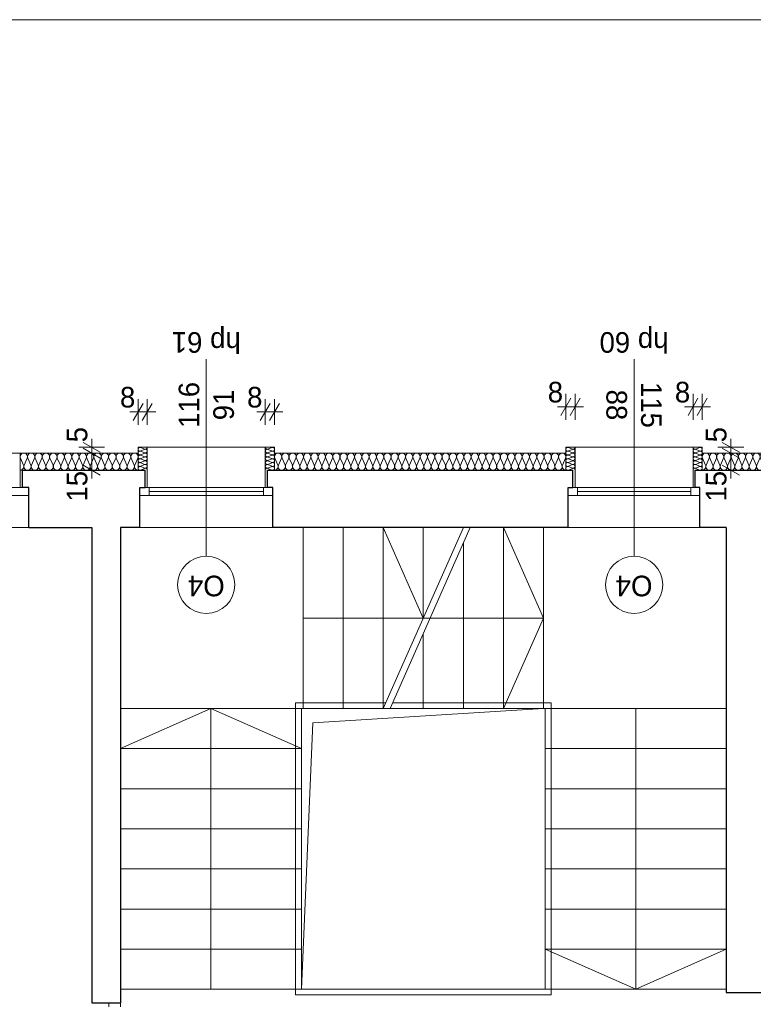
# Model space of a CAD drawing. Extents: x -21260 to 35740, y -2672 to 187028.
# Tile 84 of 120: x 4875 to 11280, y 98434 to 107028. Entities that reach past the tile are written whole.
import ezdxf

# ---------------------------------------------------------------- set-up
doc = ezdxf.new("R2010")
doc.units = 0
doc.header["$MEASUREMENT"] = 0
doc.layers.add('arch izolacje_Nr_Pióra__3', color=7, linetype='Continuous', lineweight=13, true_color=0xff6600)
doc.layers.add('Arch ocieplenie_Nr_Pióra__22', color=7, linetype='Continuous', lineweight=9, true_color=0x7f7f7f)
doc.layers.add('Arch ocieplenie', color=7, linetype='Continuous')
doc.layers.add('Arch wymiary', color=7, linetype='Continuous')
for name, color, linetype, lineweight in [('Arch opisy okien_Nr_Pióra__21', 7, 'Continuous', 13), ('ARCH TABELA_Nr_Pióra__21', 7, 'Continuous', 13), ('Arch wymiary_Nr_Pióra__5', 7, 'Continuous', 13), ('INWENT BALUSTRADY_Nr_Pióra__26', 5, 'Continuous', 13), ('INWENT OPISY_Nr_Pióra__21', 7, 'Continuous', 13), ('INWENT. DRZWI_Nr_Pióra__21', 7, 'Continuous', 13), ('INWENT. OKNA_Nr_Pióra__5', 7, 'Continuous', 13), ('INWENT.ŚCIANY_Nr_Pióra__1', 7, 'Continuous', 25), ('INWENT.ŚCIANY_Nr_Pióra__21', 7, 'Continuous', 13), ('Istniejące schody_Nr_Pióra__21', 7, 'Continuous', 13)]:
    doc.layers.add(name, color=color, linetype=linetype, lineweight=lineweight)
doc.styles.add('GENERATED_STYLE_1', font='txt')
doc.styles.add('GENERATED_STYLE_6', font='txt')
doc.styles.add('GENERATED_STYLE_7', font='txt')
doc.dimstyles.new('GENERATED_STYLE__1', dxfattribs={"dimtxt": 179.999995, "dimasz": 114, "dimexe": 0.18, "dimexo": 0, "dimgap": 0.09, "dimtad": 1, "dimdec": 0, "dimlfac": 0.1, "dimzin": 0, "dimdsep": 46, "dimtxsty": 'GENERATED_STYLE_1', "dimblk": 'ARROWHEAD_2', "dimblk1": 'ARROWHEAD_2', "dimblk2": 'ARROWHEAD_2', "dimcen": 0.09, "dimclrd": 7, "dimclre": 7, "dimclrt": 7, "dimazin": 0, "dimtfac": 1, "dimtdec": 4, "dimtmove": 0, "dimatfit": 3, "dimfxl": 0, "dimtolj": 1, "dimtzin": 0, "dimarcsym": 0})
doc.dimstyles.new('GENERATED_STYLE__3', dxfattribs={"dimtxt": 179.999995, "dimasz": 114, "dimexe": 0.18, "dimexo": 0, "dimgap": 0.09, "dimtad": 1, "dimtih": 1, "dimtoh": 1, "dimdec": 0, "dimlfac": 0.1, "dimzin": 0, "dimdsep": 46, "dimtxsty": 'GENERATED_STYLE_1', "dimblk": 'ARROWHEAD_2', "dimblk1": 'ARROWHEAD_2', "dimblk2": 'ARROWHEAD_2', "dimcen": 0.09, "dimclrd": 7, "dimclre": 7, "dimclrt": 7, "dimazin": 0, "dimtfac": 1, "dimtdec": 4, "dimtmove": 0, "dimatfit": 3, "dimfxl": 0, "dimtolj": 1, "dimtzin": 0, "dimarcsym": 0})

# ---------------------------------------------------------------- blocks, each defined once
blk = doc.blocks.new('Izolacja cieplna 14_137', base_point=(5909.1, 103095.9))
at = {"layer": 'Arch ocieplenie_Nr_Pióra__22', "linetype": 'Continuous'}
for p, q in [((4908.6, 103140.6), (4881.8, 103201.2)), ((4940.7, 103201.2), (4914, 103140.6)), ((4972.9, 103140.6), (4946.1, 103201.2)), ((5005.1, 103201.2), (4978.3, 103140.6)), ((5037.3, 103140.6), (5010.5, 103201.2)), ((5069.5, 103201.2), (5042.7, 103140.6)), ((5101.7, 103140.6), (5074.9, 103201.2)), ((5133.9, 103201.2), (5107.1, 103140.6)), ((5166.1, 103140.6), (5139.3, 103201.2)), ((5198.2, 103201.2), (5171.5, 103140.6)), ((5230.4, 103140.6), (5203.6, 103201.2)), ((5262.6, 103201.2), (5235.8, 103140.6)), ((5294.8, 103140.6), (5268, 103201.2)), ((5327, 103201.2), (5300.2, 103140.6)), ((5359.2, 103140.6), (5332.4, 103201.2)), ((5391.4, 103201.2), (5364.6, 103140.6)), ((5423.6, 103140.6), (5396.8, 103201.2)), ((5455.7, 103201.2), (5429, 103140.6)), ((5487.9, 103140.6), (5461.2, 103201.2)), ((5520.1, 103201.2), (5493.3, 103140.6)), ((5552.3, 103140.6), (5525.5, 103201.2)), ((5584.5, 103201.2), (5557.7, 103140.6)), ((5616.7, 103140.6), (5589.9, 103201.2)), ((5648.9, 103201.2), (5622.1, 103140.6)), ((5681.1, 103140.6), (5654.3, 103201.2)), ((5713.2, 103201.2), (5686.5, 103140.6)), ((5745.4, 103140.6), (5718.7, 103201.2)), ((5777.6, 103201.2), (5750.8, 103140.6)), ((5809.8, 103140.6), (5783, 103201.2)), ((5842, 103201.2), (5815.2, 103140.6)), ((5874.2, 103140.6), (5847.4, 103201.2)), ((5906.4, 103201.2), (5879.6, 103140.6))]:
    blk.add_line(p, q, dxfattribs=at)
for centre, start_param, end_param in [((4911.3, 103214), 2.728799, 6.695979), ((4975.6, 103214), 2.728799, 6.695979), ((5040, 103214), 2.728799, 6.695979), ((5104.4, 103214), 2.728799, 6.695979), ((5168.8, 103214), 2.728799, 6.695979), ((5233.1, 103214), 2.728799, 6.695979), ((5297.5, 103214), 2.728799, 6.695979), ((5361.9, 103214), 2.728799, 6.695979), ((5426.3, 103214), 2.728799, 6.695979), ((5490.6, 103214), 2.728799, 6.695979), ((5555, 103214), 2.728799, 6.695979), ((5619.4, 103214), 2.728799, 6.695979), ((5683.8, 103214), 2.728799, 6.695979), ((5748.1, 103214), 2.728799, 6.695979), ((5812.5, 103214), 2.728799, 6.695979), ((5876.9, 103214), 2.728799, 6.695979), ((4879.1, 103127.8), 1.570796, 3.554385), ((4943.4, 103127.8), 5.870392, 9.837571), ((5007.8, 103127.8), 5.870392, 9.837571), ((5072.2, 103127.8), 5.870392, 9.837571), ((5136.6, 103127.8), 5.870392, 9.837571), ((5200.9, 103127.8), 5.870392, 9.837571), ((5265.3, 103127.8), 5.870392, 9.837571), ((5329.7, 103127.8), 5.870392, 9.837571), ((5394.1, 103127.8), 5.870392, 9.837571), ((5458.4, 103127.8), 5.870392, 9.837571), ((5522.8, 103127.8), 5.870392, 9.837571), ((5587.2, 103127.8), 5.870392, 9.837571), ((5651.6, 103127.8), 5.870392, 9.837571), ((5715.9, 103127.8), 5.870392, 9.837571), ((5780.3, 103127.8), 5.870392, 9.837571), ((5844.7, 103127.8), 5.870392, 9.837571), ((5909.1, 103127.8), 5.870392, 7.853982)]:
    blk.add_ellipse(centre, major_axis=(-32.2, 0), ratio=0.99112, start_param=start_param, end_param=end_param, dxfattribs=at)
blk = doc.blocks.new('Izolacja cieplna 14_138', base_point=(12539.1, 103095.9))
at = {"layer": 'Arch ocieplenie_Nr_Pióra__22', "linetype": 'Continuous'}
for p, q in [((10863, 103140.6), (10836.7, 103201.2)), ((10894.6, 103201.2), (10868.3, 103140.6)), ((10926.1, 103140.6), (10899.9, 103201.2)), ((10957.7, 103201.2), (10931.4, 103140.6)), ((10989.3, 103140.6), (10963, 103201.2)), ((11020.9, 103201.2), (10994.6, 103140.6)), ((11052.4, 103140.6), (11026.2, 103201.2)), ((11084, 103201.2), (11057.7, 103140.6)), ((11115.6, 103140.6), (11089.3, 103201.2)), ((11147.2, 103201.2), (11120.9, 103140.6)), ((11178.7, 103140.6), (11152.5, 103201.2)), ((11210.3, 103201.2), (11184, 103140.6)), ((11241.9, 103140.6), (11215.6, 103201.2)), ((11273.5, 103201.2), (11247.2, 103140.6)), ((11305, 103140.6), (11278.8, 103201.2)), ((11336.6, 103201.2), (11310.3, 103140.6)), ((11368.2, 103140.6), (11341.9, 103201.2)), ((11399.8, 103201.2), (11373.5, 103140.6)), ((11431.3, 103140.6), (11405.1, 103201.2)), ((11462.9, 103201.2), (11436.6, 103140.6)), ((11494.5, 103140.6), (11468.2, 103201.2)), ((11526, 103201.2), (11499.8, 103140.6)), ((11557.6, 103140.6), (11531.4, 103201.2)), ((11589.2, 103201.2), (11562.9, 103140.6)), ((11620.8, 103140.6), (11594.5, 103201.2)), ((11652.3, 103201.2), (11626.1, 103140.6)), ((11683.9, 103140.6), (11657.6, 103201.2)), ((11715.5, 103201.2), (11689.2, 103140.6)), ((11747.1, 103140.6), (11720.8, 103201.2)), ((11778.6, 103201.2), (11752.4, 103140.6)), ((11810.2, 103140.6), (11783.9, 103201.2)), ((11841.8, 103201.2), (11815.5, 103140.6)), ((11873.4, 103140.6), (11847.1, 103201.2)), ((11904.9, 103201.2), (11878.7, 103140.6)), ((11936.5, 103140.6), (11910.2, 103201.2)), ((11968.1, 103201.2), (11941.8, 103140.6)), ((11999.7, 103140.6), (11973.4, 103201.2)), ((12031.2, 103201.2), (12005, 103140.6)), ((12062.8, 103140.6), (12036.5, 103201.2)), ((12094.4, 103201.2), (12068.1, 103140.6)), ((12126, 103140.6), (12099.7, 103201.2)), ((12157.5, 103201.2), (12131.3, 103140.6)), ((12189.1, 103140.6), (12162.8, 103201.2)), ((12220.7, 103201.2), (12194.4, 103140.6)), ((12252.3, 103140.6), (12226, 103201.2)), ((12283.8, 103201.2), (12257.6, 103140.6)), ((12315.4, 103140.6), (12289.1, 103201.2)), ((12347, 103201.2), (12320.7, 103140.6)), ((12378.5, 103140.6), (12352.3, 103201.2)), ((12410.1, 103201.2), (12383.9, 103140.6)), ((12441.7, 103140.6), (12415.4, 103201.2)), ((12473.3, 103201.2), (12447, 103140.6)), ((12504.8, 103140.6), (12478.6, 103201.2)), ((12536.4, 103201.2), (12510.1, 103140.6))]:
    blk.add_line(p, q, dxfattribs=at)
for centre, start_param, end_param in [((10865.6, 103214), 1.158003, 5.125183), ((10928.8, 103214), 1.158003, 5.125183), ((10991.9, 103214), 1.158003, 5.125183), ((11055.1, 103214), 1.158003, 5.125183), ((11118.2, 103214), 1.158003, 5.125183), ((11181.4, 103214), 1.158003, 5.125183), ((11244.5, 103214), 1.158003, 5.125183), ((11307.7, 103214), 1.158003, 5.125183), ((11370.8, 103214), 1.158003, 5.125183), ((11434, 103214), 1.158003, 5.125183), ((11497.1, 103214), 1.158003, 5.125183), ((11560.3, 103214), 1.158003, 5.125183), ((11623.4, 103214), 1.158003, 5.125183), ((11686.6, 103214), 1.158003, 5.125183), ((11749.7, 103214), 1.158003, 5.125183), ((11812.9, 103214), 1.158003, 5.125183), ((11876, 103214), 1.158003, 5.125183), ((11939.2, 103214), 1.158003, 5.125183), ((12002.3, 103214), 1.158003, 5.125183), ((12065.5, 103214), 1.158003, 5.125183), ((12128.6, 103214), 1.158003, 5.125183), ((12191.8, 103214), 1.158003, 5.125183), ((12254.9, 103214), 1.158003, 5.125183), ((12318.1, 103214), 1.158003, 5.125183), ((12381.2, 103214), 1.158003, 5.125183), ((12444.3, 103214), 1.158003, 5.125183), ((12507.5, 103214), 1.158003, 5.125183), ((10834.1, 103127.8), 0, 1.983589), ((10897.2, 103127.8), 4.299595, 8.266774), ((10960.4, 103127.8), 4.299595, 8.266774), ((11023.5, 103127.8), 4.299595, 8.266774), ((11086.7, 103127.8), 4.299595, 8.266774), ((11149.8, 103127.8), 4.299595, 8.266774), ((11213, 103127.8), 4.299595, 8.266774), ((11276.1, 103127.8), 4.299595, 8.266774), ((11339.3, 103127.8), 4.299595, 8.266774), ((11402.4, 103127.8), 4.299595, 8.266774), ((11465.6, 103127.8), 4.299595, 8.266774), ((11528.7, 103127.8), 4.299595, 8.266774), ((11591.8, 103127.8), 4.299595, 8.266774), ((11655, 103127.8), 4.299595, 8.266774), ((11718.1, 103127.8), 4.299595, 8.266774), ((11781.3, 103127.8), 4.299595, 8.266774), ((11844.4, 103127.8), 4.299595, 8.266774), ((11907.6, 103127.8), 4.299595, 8.266774), ((11970.7, 103127.8), 4.299595, 8.266774), ((12033.9, 103127.8), 4.299595, 8.266774), ((12097, 103127.8), 4.299595, 8.266774), ((12160.2, 103127.8), 4.299595, 8.266774), ((12223.3, 103127.8), 4.299595, 8.266774), ((12286.5, 103127.8), 4.299595, 8.266774), ((12349.6, 103127.8), 4.299595, 8.266774), ((12412.8, 103127.8), 4.299595, 8.266774), ((12475.9, 103127.8), 4.299595, 8.266774), ((12539.1, 103127.8), 4.299596, 6.283185)]:
    blk.add_ellipse(centre, major_axis=(0, -31.9), ratio=0.989729, start_param=start_param, end_param=end_param, dxfattribs=at)
blk = doc.blocks.new('Izolacja cieplna 14_165', base_point=(9644.1, 103095.9))
at = {"layer": 'Arch ocieplenie_Nr_Pióra__22', "linetype": 'Continuous'}
for p, q in [((7128.2, 103140.6), (7101.7, 103201.2)), ((7160, 103201.2), (7133.6, 103140.6)), ((7191.8, 103140.6), (7165.4, 103201.2)), ((7223.6, 103201.2), (7197.2, 103140.6)), ((7255.5, 103140.6), (7229, 103201.2)), ((7287.3, 103201.2), (7260.8, 103140.6)), ((7319.1, 103140.6), (7292.6, 103201.2)), ((7350.9, 103201.2), (7324.4, 103140.6)), ((7382.7, 103140.6), (7356.2, 103201.2)), ((7414.5, 103201.2), (7388.1, 103140.6)), ((7446.3, 103140.6), (7419.9, 103201.2)), ((7478.1, 103201.2), (7451.7, 103140.6)), ((7510, 103140.6), (7483.5, 103201.2)), ((7541.8, 103201.2), (7515.3, 103140.6)), ((7573.6, 103140.6), (7547.1, 103201.2)), ((7605.4, 103201.2), (7578.9, 103140.6)), ((7637.2, 103140.6), (7610.7, 103201.2)), ((7669, 103201.2), (7642.6, 103140.6)), ((7700.8, 103140.6), (7674.4, 103201.2)), ((7732.6, 103201.2), (7706.2, 103140.6)), ((7764.5, 103140.6), (7738, 103201.2)), ((7796.3, 103201.2), (7769.8, 103140.6)), ((7828.1, 103140.6), (7801.6, 103201.2)), ((7859.9, 103201.2), (7833.4, 103140.6)), ((7891.7, 103140.6), (7865.2, 103201.2)), ((7923.5, 103201.2), (7897.1, 103140.6)), ((7955.3, 103140.6), (7928.9, 103201.2)), ((7987.1, 103201.2), (7960.7, 103140.6)), ((8019, 103140.6), (7992.5, 103201.2)), ((8050.8, 103201.2), (8024.3, 103140.6)), ((8082.6, 103140.6), (8056.1, 103201.2)), ((8114.4, 103201.2), (8087.9, 103140.6)), ((8146.2, 103140.6), (8119.7, 103201.2)), ((8178, 103201.2), (8151.6, 103140.6)), ((8209.8, 103140.6), (8183.4, 103201.2)), ((8241.6, 103201.2), (8215.2, 103140.6)), ((8273.5, 103140.6), (8247, 103201.2)), ((8305.3, 103201.2), (8278.8, 103140.6)), ((8337.1, 103140.6), (8310.6, 103201.2)), ((8368.9, 103201.2), (8342.4, 103140.6)), ((8400.7, 103140.6), (8374.2, 103201.2)), ((8432.5, 103201.2), (8406.1, 103140.6)), ((8464.3, 103140.6), (8437.9, 103201.2)), ((8496.1, 103201.2), (8469.7, 103140.6)), ((8528, 103140.6), (8501.5, 103201.2)), ((8559.8, 103201.2), (8533.3, 103140.6)), ((8591.6, 103140.6), (8565.1, 103201.2)), ((8623.4, 103201.2), (8596.9, 103140.6)), ((8655.2, 103140.6), (8628.7, 103201.2)), ((8687, 103201.2), (8660.6, 103140.6)), ((8718.8, 103140.6), (8692.4, 103201.2)), ((8750.6, 103201.2), (8724.2, 103140.6)), ((8782.5, 103140.6), (8756, 103201.2)), ((8814.3, 103201.2), (8787.8, 103140.6)), ((8846.1, 103140.6), (8819.6, 103201.2)), ((8877.9, 103201.2), (8851.4, 103140.6)), ((8909.7, 103140.6), (8883.2, 103201.2)), ((8941.5, 103201.2), (8915.1, 103140.6)), ((8973.3, 103140.6), (8946.9, 103201.2)), ((9005.1, 103201.2), (8978.7, 103140.6)), ((9037, 103140.6), (9010.5, 103201.2)), ((9068.8, 103201.2), (9042.3, 103140.6)), ((9100.6, 103140.6), (9074.1, 103201.2)), ((9132.4, 103201.2), (9105.9, 103140.6)), ((9164.2, 103140.6), (9137.7, 103201.2)), ((9196, 103201.2), (9169.6, 103140.6)), ((9227.8, 103140.6), (9201.4, 103201.2)), ((9259.6, 103201.2), (9233.2, 103140.6)), ((9291.5, 103140.6), (9265, 103201.2)), ((9323.3, 103201.2), (9296.8, 103140.6)), ((9355.1, 103140.6), (9328.6, 103201.2)), ((9386.9, 103201.2), (9360.4, 103140.6)), ((9418.7, 103140.6), (9392.2, 103201.2)), ((9450.5, 103201.2), (9424.1, 103140.6)), ((9482.3, 103140.6), (9455.9, 103201.2)), ((9514.1, 103201.2), (9487.7, 103140.6)), ((9546, 103140.6), (9519.5, 103201.2)), ((9577.8, 103201.2), (9551.3, 103140.6)), ((9609.6, 103140.6), (9583.1, 103201.2)), ((9641.4, 103201.2), (9614.9, 103140.6))]:
    blk.add_line(p, q, dxfattribs=at)
for centre, start_param, end_param in [((7130.9, 103214), 1.158003, 5.125183), ((7194.5, 103214), 1.158003, 5.125183), ((7258.1, 103214), 1.158003, 5.125183), ((7321.8, 103214), 1.158003, 5.125183), ((7385.4, 103214), 1.158003, 5.125183), ((7449, 103214), 1.158003, 5.125183), ((7512.6, 103214), 1.158003, 5.125183), ((7576.3, 103214), 1.158003, 5.125183), ((7639.9, 103214), 1.158003, 5.125183), ((7703.5, 103214), 1.158003, 5.125183), ((7767.1, 103214), 1.158003, 5.125183), ((7830.8, 103214), 1.158003, 5.125183), ((7894.4, 103214), 1.158003, 5.125183), ((7958, 103214), 1.158003, 5.125183), ((8021.6, 103214), 1.158003, 5.125183), ((8085.3, 103214), 1.158003, 5.125183), ((8148.9, 103214), 1.158003, 5.125183), ((8212.5, 103214), 1.158003, 5.125183), ((8276.1, 103214), 1.158003, 5.125183), ((8339.8, 103214), 1.158003, 5.125183), ((8403.4, 103214), 1.158003, 5.125183), ((8467, 103214), 1.158003, 5.125183), ((8530.6, 103214), 1.158003, 5.125183), ((8594.3, 103214), 1.158003, 5.125183), ((8657.9, 103214), 1.158003, 5.125183), ((8721.5, 103214), 1.158003, 5.125183), ((8785.1, 103214), 1.158003, 5.125183), ((8848.8, 103214), 1.158003, 5.125183), ((8912.4, 103214), 1.158003, 5.125183), ((8976, 103214), 1.158003, 5.125183), ((9039.6, 103214), 1.158003, 5.125183), ((9103.3, 103214), 1.158003, 5.125183), ((9166.9, 103214), 1.158003, 5.125183), ((9230.5, 103214), 1.158003, 5.125183), ((9294.1, 103214), 1.158003, 5.125183), ((9357.8, 103214), 1.158003, 5.125183), ((9421.4, 103214), 1.158003, 5.125183), ((9485, 103214), 1.158003, 5.125183), ((9548.6, 103214), 1.158003, 5.125183), ((9612.3, 103214), 1.158003, 5.125183), ((7099.1, 103127.8), 0, 1.983589), ((7162.7, 103127.8), 4.299595, 8.266774), ((7226.3, 103127.8), 4.299595, 8.266774), ((7289.9, 103127.8), 4.299595, 8.266774), ((7353.6, 103127.8), 4.299595, 8.266774), ((7417.2, 103127.8), 4.299595, 8.266774), ((7480.8, 103127.8), 4.299595, 8.266774), ((7544.4, 103127.8), 4.299595, 8.266774), ((7608.1, 103127.8), 4.299595, 8.266774), ((7671.7, 103127.8), 4.299595, 8.266774), ((7735.3, 103127.8), 4.299595, 8.266774), ((7798.9, 103127.8), 4.299595, 8.266774), ((7862.6, 103127.8), 4.299595, 8.266774), ((7926.2, 103127.8), 4.299595, 8.266774), ((7989.8, 103127.8), 4.299595, 8.266774), ((8053.4, 103127.8), 4.299595, 8.266774), ((8117.1, 103127.8), 4.299595, 8.266774), ((8180.7, 103127.8), 4.299595, 8.266774), ((8244.3, 103127.8), 4.299595, 8.266774), ((8307.9, 103127.8), 4.299595, 8.266774), ((8371.6, 103127.8), 4.299595, 8.266774), ((8435.2, 103127.8), 4.299595, 8.266774), ((8498.8, 103127.8), 4.299595, 8.266774), ((8562.4, 103127.8), 4.299595, 8.266774), ((8626.1, 103127.8), 4.299595, 8.266774), ((8689.7, 103127.8), 4.299595, 8.266774), ((8753.3, 103127.8), 4.299595, 8.266774), ((8816.9, 103127.8), 4.299595, 8.266774), ((8880.6, 103127.8), 4.299595, 8.266774), ((8944.2, 103127.8), 4.299595, 8.266774), ((9007.8, 103127.8), 4.299595, 8.266774), ((9071.4, 103127.8), 4.299595, 8.266774), ((9135.1, 103127.8), 4.299595, 8.266774), ((9198.7, 103127.8), 4.299595, 8.266774), ((9262.3, 103127.8), 4.299595, 8.266774), ((9325.9, 103127.8), 4.299595, 8.266774), ((9389.6, 103127.8), 4.299595, 8.266774), ((9453.2, 103127.8), 4.299595, 8.266774), ((9516.8, 103127.8), 4.299595, 8.266774), ((9580.4, 103127.8), 4.299595, 8.266774), ((9644.1, 103127.8), 4.299596, 6.283185)]:
    blk.add_ellipse(centre, major_axis=(0, -31.9), ratio=0.997204, start_param=start_param, end_param=end_param, dxfattribs=at)
blk = doc.blocks.new('Izolacja cieplna 14_200', base_point=(10754.1, 103295.9))
at = {"layer": 'Arch ocieplenie_Nr_Pióra__22', "linetype": 'Continuous'}
for p, q in [((10810.2, 103294.5), (10777.9, 103280.6)), ((10777.9, 103277.8), (10810.2, 103263.9)), ((10810.2, 103261.1), (10777.9, 103247.3)), ((10777.9, 103244.5), (10810.2, 103230.6)), ((10810.2, 103227.8), (10777.9, 103213.9)), ((10777.9, 103211.1), (10810.2, 103197.3)), ((10810.2, 103194.5), (10777.9, 103180.6)), ((10777.9, 103177.8), (10810.2, 103163.9)), ((10810.2, 103161.1), (10777.9, 103147.3)), ((10777.9, 103144.5), (10810.2, 103130.6)), ((10810.2, 103127.8), (10777.9, 103113.9)), ((10777.9, 103111.1), (10810.2, 103097.3))]:
    blk.add_line(p, q, dxfattribs=at)
for centre, start_param, end_param in [((10771.1, 103262.5), 1.158004, 5.125183), ((10771.1, 103229.2), 1.158004, 5.125183), ((10771.1, 103295.9), 3.141593, 5.125182), ((10817.1, 103279.2), 4.299595, 8.266775), ((10817.1, 103245.9), 4.299595, 8.266775), ((10817.1, 103212.5), 4.299595, 8.266775), ((10771.1, 103195.9), 1.158004, 5.125183), ((10771.1, 103162.5), 1.158004, 5.125183), ((10771.1, 103129.2), 1.158004, 5.125183), ((10817.1, 103179.2), 4.299595, 8.266775), ((10817.1, 103145.9), 4.299595, 8.266775), ((10817.1, 103112.5), 4.299595, 8.266775), ((10771.1, 103095.9), 1.158004, 3.141593)]:
    blk.add_ellipse(centre, major_axis=(17, 0), ratio=0.979571, start_param=start_param, end_param=end_param, dxfattribs=at)
blk = doc.blocks.new('Izolacja cieplna 14_201', base_point=(9724.1, 103295.9))
at = {"layer": 'Arch ocieplenie_Nr_Pióra__22', "linetype": 'Continuous'}
for p, q in [((9667.9, 103294.5), (9700.2, 103280.6)), ((9700.2, 103277.8), (9667.9, 103263.9)), ((9667.9, 103261.1), (9700.2, 103247.3)), ((9700.2, 103244.5), (9667.9, 103230.6)), ((9667.9, 103227.8), (9700.2, 103213.9)), ((9700.2, 103211.1), (9667.9, 103197.3)), ((9667.9, 103194.5), (9700.2, 103180.6)), ((9700.2, 103177.8), (9667.9, 103163.9)), ((9667.9, 103161.1), (9700.2, 103147.3)), ((9700.2, 103144.5), (9667.9, 103130.6)), ((9667.9, 103127.8), (9700.2, 103113.9)), ((9700.2, 103111.1), (9667.9, 103097.3))]:
    blk.add_line(p, q, dxfattribs=at)
for centre, start_param, end_param in [((9661.1, 103279.2), 1.158003, 5.125183), ((9661.1, 103245.9), 1.158003, 5.125183), ((9661.1, 103212.5), 1.158003, 5.125183), ((9707.1, 103295.9), 4.299596, 6.283185), ((9707.1, 103262.5), 4.299595, 8.266774), ((9707.1, 103229.2), 4.299595, 8.266774), ((9661.1, 103179.2), 1.158003, 5.125183), ((9661.1, 103145.9), 1.158003, 5.125183), ((9661.1, 103112.5), 1.158003, 5.125183), ((9707.1, 103195.9), 4.299595, 8.266774), ((9707.1, 103162.5), 4.299595, 8.266774), ((9707.1, 103129.2), 4.299595, 8.266774), ((9707.1, 103095.9), 0, 1.983589)]:
    blk.add_ellipse(centre, major_axis=(17, 0), ratio=0.979571, start_param=start_param, end_param=end_param, dxfattribs=at)
blk = doc.blocks.new('Izolacja cieplna 14_202', base_point=(7019.1, 103295.9))
at = {"layer": 'Arch ocieplenie_Nr_Pióra__22', "linetype": 'Continuous'}
for p, q in [((7075.2, 103294.5), (7042.9, 103280.6)), ((7042.9, 103277.8), (7075.2, 103263.9)), ((7075.2, 103261.1), (7042.9, 103247.3)), ((7042.9, 103244.5), (7075.2, 103230.6)), ((7075.2, 103227.8), (7042.9, 103213.9)), ((7042.9, 103211.1), (7075.2, 103197.3)), ((7075.2, 103194.5), (7042.9, 103180.6)), ((7042.9, 103177.8), (7075.2, 103163.9)), ((7075.2, 103161.1), (7042.9, 103147.3)), ((7042.9, 103144.5), (7075.2, 103130.6)), ((7075.2, 103127.8), (7042.9, 103113.9)), ((7042.9, 103111.1), (7075.2, 103097.3))]:
    blk.add_line(p, q, dxfattribs=at)
for centre, start_param, end_param in [((7036.1, 103262.5), 1.158004, 5.125183), ((7036.1, 103229.2), 1.158004, 5.125183), ((7036.1, 103295.9), 3.141593, 5.125182), ((7082.1, 103279.2), 4.299595, 8.266775), ((7082.1, 103245.9), 4.299595, 8.266775), ((7082.1, 103212.5), 4.299595, 8.266775), ((7036.1, 103195.9), 1.158004, 5.125183), ((7036.1, 103162.5), 1.158004, 5.125183), ((7036.1, 103129.2), 1.158004, 5.125183), ((7082.1, 103179.2), 4.299595, 8.266775), ((7082.1, 103145.9), 4.299595, 8.266775), ((7082.1, 103112.5), 4.299595, 8.266775), ((7036.1, 103095.9), 1.158004, 3.141593)]:
    blk.add_ellipse(centre, major_axis=(17, 0), ratio=0.979571, start_param=start_param, end_param=end_param, dxfattribs=at)
blk = doc.blocks.new('Izolacja cieplna 14_203', base_point=(5989.1, 103295.9))
at = {"layer": 'Arch ocieplenie_Nr_Pióra__22', "linetype": 'Continuous'}
for p, q in [((5932.9, 103294.5), (5965.2, 103280.6)), ((5965.2, 103277.8), (5932.9, 103263.9)), ((5932.9, 103261.1), (5965.2, 103247.3)), ((5965.2, 103244.5), (5932.9, 103230.6)), ((5932.9, 103227.8), (5965.2, 103213.9)), ((5965.2, 103211.1), (5932.9, 103197.3)), ((5932.9, 103194.5), (5965.2, 103180.6)), ((5965.2, 103177.8), (5932.9, 103163.9)), ((5932.9, 103161.1), (5965.2, 103147.3)), ((5965.2, 103144.5), (5932.9, 103130.6)), ((5932.9, 103127.8), (5965.2, 103113.9)), ((5965.2, 103111.1), (5932.9, 103097.3))]:
    blk.add_line(p, q, dxfattribs=at)
for centre, start_param, end_param in [((5926.1, 103279.2), 1.158003, 5.125183), ((5926.1, 103245.9), 1.158003, 5.125183), ((5926.1, 103212.5), 1.158003, 5.125183), ((5972.1, 103295.9), 4.299596, 6.283185), ((5972.1, 103262.5), 4.299595, 8.266774), ((5972.1, 103229.2), 4.299595, 8.266774), ((5926.1, 103179.2), 1.158003, 5.125183), ((5926.1, 103145.9), 1.158003, 5.125183), ((5926.1, 103112.5), 1.158003, 5.125183), ((5972.1, 103195.9), 4.299595, 8.266774), ((5972.1, 103162.5), 4.299595, 8.266774), ((5972.1, 103129.2), 4.299595, 8.266774), ((5972.1, 103095.9), 0, 1.983589)]:
    blk.add_ellipse(centre, major_axis=(17, 0), ratio=0.979571, start_param=start_param, end_param=end_param, dxfattribs=at)
blk = doc.blocks.new('*D673')
at = {"layer": 'Arch wymiary_Nr_Pióra__5', "linetype": 'Continuous'}
for p, q in [((5865.8, 103529.6), (5952.4, 103679.6)), ((5909.1, 103492.1), (5909.1, 103717.1)), ((6032.4, 103679.6), (5945.8, 103529.6)), ((5989.1, 103492.1), (5989.1, 103717.1)), ((5835.7, 103604.6), (5909.1, 103604.6)), ((5909.1, 103604.6), (5989.1, 103604.6)), ((5989.1, 103604.6), (6062.4, 103604.6))]:
    blk.add_line(p, q, dxfattribs=at)
at = {"layer": 'Arch wymiary_Nr_Pióra__5', "insert": (5750.5, 103640.6), "char_height": 180, "attachment_point": 7, "style": 'GENERATED_STYLE_1'}
blk.add_mtext('{8}', dxfattribs=at)
blk = doc.blocks.new('ARROWHEAD_2')
at = {"color": 0, "linetype": 'Continuous', "lineweight": 0}
for p, q in [((0, 0), (-1, 0)), ((-0.378, -0.655), (0.378, 0.655))]:
    blk.add_line(p, q, dxfattribs=at)
blk = doc.blocks.new('*D674')
at = {"layer": 'Arch wymiary_Nr_Pióra__5', "linetype": 'Continuous'}
for p, q in [((6975.8, 103529.6), (7062.4, 103679.6)), ((7019.1, 103492.1), (7019.1, 103717.1)), ((7142.4, 103679.6), (7055.8, 103529.6)), ((7099.1, 103492.1), (7099.1, 103717.1)), ((6945.7, 103604.6), (7019.1, 103604.6)), ((7019.1, 103604.6), (7099.1, 103604.6)), ((7099.1, 103604.6), (7172.4, 103604.6))]:
    blk.add_line(p, q, dxfattribs=at)
at = {"layer": 'Arch wymiary_Nr_Pióra__5', "insert": (6860.5, 103640.6), "char_height": 180, "attachment_point": 7, "style": 'GENERATED_STYLE_1'}
blk.add_mtext('{8}', dxfattribs=at)
blk = doc.blocks.new('*D675')
at = {"layer": 'Arch wymiary_Nr_Pióra__5', "linetype": 'Continuous'}
for p, q in [((5616.5, 103245.9), (5391.5, 103245.9)), ((5579, 103202.6), (5429, 103289.2)), ((5504, 103095.9), (5504, 103245.9)), ((5429, 103139.2), (5579, 103052.6)), ((5616.5, 103095.9), (5391.5, 103095.9)), ((5504, 103022.5), (5504, 103095.9))]:
    blk.add_line(p, q, dxfattribs=at)
at = {"layer": 'Arch wymiary_Nr_Pióra__5', "char_height": 180, "attachment_point": 7, "rotation": 90, "style": 'GENERATED_STYLE_1'}
for s, insert in [('{5}', (5468, 103339.2)), ('{15}', (5468, 102822.1))]:
    blk.add_mtext(s, dxfattribs=dict(at, insert=insert))
blk = doc.blocks.new('*D676')
at = {"layer": 'Arch wymiary_Nr_Pióra__5', "linetype": 'Continuous'}
for p, q in [((5429, 103339.2), (5579, 103252.6)), ((5504, 103295.9), (5504, 103369.2)), ((5616.5, 103295.9), (5391.5, 103295.9)), ((5616.5, 103245.9), (5391.5, 103245.9)), ((5579, 103202.6), (5429, 103289.2)), ((5504, 103245.9), (5504, 103295.9))]:
    blk.add_line(p, q, dxfattribs=at)
at = {"layer": 'Arch wymiary_Nr_Pióra__5', "char_height": 180, "attachment_point": 7, "rotation": 90, "style": 'GENERATED_STYLE_1'}
for s, insert in [('{5}', (5468, 103339.2)), ('{15}', (5468, 102822.1))]:
    blk.add_mtext(s, dxfattribs=dict(at, insert=insert))
blk = doc.blocks.new('*D677')
at = {"layer": 'Arch wymiary_Nr_Pióra__5', "linetype": 'Continuous'}
for p, q in [((11196.7, 103245.9), (10971.7, 103245.9)), ((11159.2, 103202.6), (11009.2, 103289.2)), ((11084.2, 103095.9), (11084.2, 103245.9)), ((11009.2, 103139.2), (11159.2, 103052.6)), ((11196.7, 103095.9), (10971.7, 103095.9)), ((11084.2, 103022.5), (11084.2, 103095.9))]:
    blk.add_line(p, q, dxfattribs=at)
at = {"layer": 'Arch wymiary_Nr_Pióra__5', "char_height": 180, "attachment_point": 7, "rotation": 90, "style": 'GENERATED_STYLE_1'}
for s, insert in [('{5}', (11048.2, 103339.2)), ('{15}', (11048.2, 102822.1))]:
    blk.add_mtext(s, dxfattribs=dict(at, insert=insert))
blk = doc.blocks.new('*D678')
at = {"layer": 'Arch wymiary_Nr_Pióra__5', "linetype": 'Continuous'}
for p, q in [((11009.2, 103339.2), (11159.2, 103252.6)), ((11084.2, 103295.9), (11084.2, 103369.2)), ((11196.7, 103295.9), (10971.7, 103295.9)), ((11196.7, 103245.9), (10971.7, 103245.9)), ((11159.2, 103202.6), (11009.2, 103289.2)), ((11084.2, 103245.9), (11084.2, 103295.9))]:
    blk.add_line(p, q, dxfattribs=at)
at = {"layer": 'Arch wymiary_Nr_Pióra__5', "char_height": 180, "attachment_point": 7, "rotation": 90, "style": 'GENERATED_STYLE_1'}
for s, insert in [('{5}', (11048.2, 103339.2)), ('{15}', (11048.2, 102822.1))]:
    blk.add_mtext(s, dxfattribs=dict(at, insert=insert))
blk = doc.blocks.new('*D679')
at = {"layer": 'Arch wymiary_Nr_Pióra__5', "linetype": 'Continuous'}
for p, q in [((10754.1, 103536.7), (10754.1, 103761.7)), ((10834.1, 103536.7), (10834.1, 103761.7)), ((10680.7, 103649.2), (10754.1, 103649.2)), ((10710.8, 103574.2), (10797.4, 103724.2)), ((10754.1, 103649.2), (10834.1, 103649.2)), ((10877.4, 103724.2), (10790.8, 103574.2)), ((10834.1, 103649.2), (10907.4, 103649.2))]:
    blk.add_line(p, q, dxfattribs=at)
at = {"layer": 'Arch wymiary_Nr_Pióra__5', "insert": (10595.5, 103685.2), "char_height": 180, "attachment_point": 7, "style": 'GENERATED_STYLE_1'}
blk.add_mtext('{8}', dxfattribs=at)
blk = doc.blocks.new('*D680')
at = {"layer": 'Arch wymiary_Nr_Pióra__5', "linetype": 'Continuous'}
for p, q in [((9644.1, 103536.7), (9644.1, 103761.7)), ((9724.1, 103536.7), (9724.1, 103761.7)), ((9570.7, 103649.2), (9644.1, 103649.2)), ((9600.8, 103574.2), (9687.4, 103724.2)), ((9644.1, 103649.2), (9724.1, 103649.2)), ((9767.4, 103724.2), (9680.8, 103574.2)), ((9724.1, 103649.2), (9797.4, 103649.2))]:
    blk.add_line(p, q, dxfattribs=at)
at = {"layer": 'Arch wymiary_Nr_Pióra__5', "insert": (9485.5, 103685.2), "char_height": 180, "attachment_point": 7, "style": 'GENERATED_STYLE_1'}
blk.add_mtext('{8}', dxfattribs=at)

msp = doc.modelspace()

# ---------------------------------------------------------------- linework, layer by layer
at = {"layer": 'arch izolacje_Nr_Pióra__3', "linetype": 'Continuous'}
for p, q in [((2406.6, 103245.9), (5909.1, 103245.9)), ((4879.1, 103245.9), (4879.1, 102945.9)), ((5909.1, 103245.9), (4879.1, 103245.9)), ((5909.1, 103295.9), (5909.1, 103095.9)), ((5989.1, 103295.9), (5909.1, 103295.9)), ((7019.1, 103295.9), (5989.1, 103295.9)), ((5989.1, 102945.9), (5989.1, 103295.9)), ((7019.1, 103295.9), (7099.1, 103295.9)), ((7019.1, 103295.9), (7019.1, 102945.9)), ((7099.1, 103295.9), (7099.1, 103095.9)), ((7099.1, 103245.9), (9644.1, 103245.9)), ((9644.1, 103245.9), (7099.1, 103245.9)), ((9644.1, 103295.9), (9644.1, 103095.9)), ((9724.1, 103295.9), (9644.1, 103295.9)), ((10754.1, 103295.9), (9724.1, 103295.9)), ((9724.1, 102945.9), (9724.1, 103295.9)), ((10754.1, 103295.9), (10834.1, 103295.9)), ((10754.1, 103295.9), (10754.1, 102945.9)), ((10834.1, 103295.9), (10834.1, 103095.9)), ((12539.1, 103245.9), (10834.1, 103245.9)), ((10834.1, 103245.9), (13719.1, 103245.9))]:
    msp.add_line(p, q, dxfattribs=at)
at = {"layer": 'Arch opisy okien_Nr_Pióra__21', "linetype": 'Continuous'}
for centre in [(6504.1, 102095.9), (10239.1, 102095.9)]:
    msp.add_circle(centre, 250, dxfattribs=at)
at = {"layer": 'ARCH TABELA_Nr_Pióra__21', "linetype": 'Continuous'}
msp.add_line((-21259.9, 107028.4), (35740.1, 107028.4), dxfattribs=at)
at = {"layer": 'INWENT BALUSTRADY_Nr_Pióra__26', "linetype": 'Continuous'}
for p, q in [((7284.1, 98515.9), (7284.1, 101065.9)), ((7284.1, 101065.9), (8071.2, 101065.9)), ((8131.2, 101065.9), (9514.1, 101065.9)), ((9514.1, 98515.9), (9514.1, 101065.9)), ((7284.1, 98515.9), (9514.1, 98515.9))]:
    msp.add_line(p, q, dxfattribs=at)
at = {"layer": 'INWENT OPISY_Nr_Pióra__21', "linetype": 'Continuous'}
for p, q in [((6504.1, 102345.9), (6504.1, 104065.9)), ((10239.1, 102345.9), (10239.1, 104065.9))]:
    msp.add_line(p, q, dxfattribs=at)
at = {"layer": 'INWENT. DRZWI_Nr_Pióra__21', "linetype": 'Continuous'}
for p, q in [((5654.1, 98410.9), (5654.1, 98445.9)), ((5754.1, 98410.9), (5754.1, 98445.9))]:
    msp.add_line(p, q, dxfattribs=at)
msp.add_arc((11984.1, 97580.9), 880, 90, 180, dxfattribs=at)
at = {"layer": 'INWENT. OKNA_Nr_Pióra__5', "linetype": 'Continuous'}
for p, q in [((2594.1, 102945.9), (4954.1, 102945.9)), ((4954.1, 102875.9), (2594.1, 102875.9)), ((4954.1, 102945.9), (4954.1, 102875.9)), ((5924.1, 102945.9), (7084.1, 102945.9)), ((5924.1, 102945.9), (5924.1, 102875.9)), ((7084.1, 102875.9), (5924.1, 102875.9)), ((6004.1, 102945.9), (6004.1, 102875.9)), ((6004.1, 102910.9), (7004.1, 102910.9)), ((7004.1, 102945.9), (7004.1, 102875.9)), ((7084.1, 102945.9), (7084.1, 102875.9)), ((10814.1, 102945.9), (9664.1, 102945.9)), ((9664.1, 102945.9), (9664.1, 102875.9)), ((9664.1, 102875.9), (10814.1, 102875.9)), ((9744.1, 102945.9), (9744.1, 102875.9)), ((10734.1, 102910.9), (9744.1, 102910.9)), ((10734.1, 102945.9), (10734.1, 102875.9)), ((10814.1, 102945.9), (10814.1, 102875.9))]:
    msp.add_line(p, q, dxfattribs=at)
at = {"layer": 'INWENT.ŚCIANY_Nr_Pióra__1', "linetype": 'Continuous'}
for p, q in [((4899.1, 102945.9), (4899.1, 103095.9)), ((4899.1, 103095.9), (5969.1, 103095.9)), ((5969.1, 102945.9), (5969.1, 103095.9)), ((7039.1, 102945.9), (7039.1, 103095.9)), ((7039.1, 103095.9), (9704.1, 103095.9)), ((9704.1, 102945.9), (9704.1, 103095.9)), ((10774.1, 102945.9), (10774.1, 103095.9)), ((10774.1, 103095.9), (12519.1, 103095.9)), ((4954.1, 102945.9), (4899.1, 102945.9)), ((4954.1, 102595.9), (4954.1, 102945.9)), ((5924.1, 102595.9), (5924.1, 102945.9)), ((5924.1, 102945.9), (5969.1, 102945.9)), ((7084.1, 102945.9), (7039.1, 102945.9)), ((7084.1, 102595.9), (7084.1, 102945.9)), ((9664.1, 102595.9), (9664.1, 102945.9)), ((9664.1, 102945.9), (9704.1, 102945.9)), ((10814.1, 102945.9), (10774.1, 102945.9)), ((10814.1, 102595.9), (10814.1, 102945.9)), ((4954.1, 102595.9), (5504.1, 102595.9)), ((5504.1, 102595.9), (5504.1, 98445.9)), ((5754.1, 102595.9), (5754.1, 98445.9)), ((5924.1, 102595.9), (5754.1, 102595.9)), ((9664.1, 102595.9), (7084.1, 102595.9)), ((11044.1, 102595.9), (10814.1, 102595.9)), ((11044.1, 102595.9), (11044.1, 98535.9)), ((11044.1, 98535.9), (11984.1, 98535.9)), ((5504.1, 98445.9), (5754.1, 98445.9))]:
    msp.add_line(p, q, dxfattribs=at)
at = {"layer": 'INWENT.ŚCIANY_Nr_Pióra__21', "linetype": 'Continuous'}
for p, q in [((2594.1, 102595.9), (4954.1, 102595.9)), ((5924.1, 102595.9), (7084.1, 102595.9)), ((9664.1, 102595.9), (10814.1, 102595.9))]:
    msp.add_line(p, q, dxfattribs=at)
at = {"layer": 'Istniejące schody_Nr_Pióra__21', "linetype": 'Continuous'}
for p, q in [((7349.1, 101015.9), (7349.1, 102595.9)), ((7699.1, 101015.9), (7699.1, 102595.9)), ((8049.1, 101015.9), (8049.1, 102595.9)), ((8749.1, 102595.9), (8049.1, 101015.9)), ((8399.1, 101805.9), (8049.1, 102595.9)), ((8809.1, 102595.9), (8109.1, 101015.9)), ((8399.1, 101805.9), (8399.1, 102595.9)), ((9099.1, 101015.9), (9099.1, 102595.9)), ((9449.1, 101805.9), (9099.1, 102595.9)), ((9449.1, 101015.9), (9449.1, 102595.9)), ((8749.1, 101015.9), (8749.1, 102460.4)), ((7349.1, 101805.9), (9449.1, 101805.9)), ((9449.1, 101805.9), (9099.1, 101015.9)), ((8399.1, 101015.9), (8399.1, 101670.4)), ((5754.1, 101015.9), (7334.1, 101015.9)), ((6544.1, 101015.9), (5754.1, 100665.9)), ((6544.1, 98565.9), (6544.1, 101015.9)), ((6544.1, 101015.9), (7334.1, 100665.9)), ((7334.1, 98565.9), (7334.1, 101015.9)), ((7334.1, 101015.9), (9464.1, 101015.9)), ((7434.2, 100890.7), (9449.1, 101015.9)), ((9464.1, 101015.9), (11044.1, 101015.9)), ((9464.1, 98565.9), (9464.1, 101015.9)), ((10254.1, 101015.9), (10254.1, 98565.9)), ((7334.1, 98565.9), (7434.2, 100890.7)), ((5754.1, 100665.9), (7334.1, 100665.9)), ((9464.1, 100665.9), (11044.1, 100665.9)), ((5754.1, 100315.9), (7334.1, 100315.9)), ((9464.1, 100315.9), (11044.1, 100315.9)), ((5754.1, 99965.9), (7334.1, 99965.9)), ((9464.1, 99965.9), (11044.1, 99965.9)), ((5754.1, 99615.9), (7334.1, 99615.9)), ((9464.1, 99615.9), (11044.1, 99615.9)), ((5754.1, 99265.9), (7334.1, 99265.9)), ((9464.1, 99265.9), (11044.1, 99265.9)), ((5754.1, 98915.9), (7334.1, 98915.9)), ((9464.1, 98915.9), (11044.1, 98915.9)), ((10254.1, 98565.9), (9464.1, 98915.9)), ((10254.1, 98565.9), (11044.1, 98915.9)), ((5754.1, 98565.9), (7334.1, 98565.9)), ((7334.1, 98565.9), (9464.1, 98565.9)), ((9464.1, 98565.9), (11044.1, 98565.9))]:
    msp.add_line(p, q, dxfattribs=at)

# ---------------------------------------------------------------- block references
at = {"layer": 'Arch ocieplenie', "color": 104, "linetype": 'Continuous', "lineweight": 9, "true_color": 0x029e21}
for name, p in [('Izolacja cieplna 14_137', (5909.1, 103095.9)), ('Izolacja cieplna 14_203', (5989.1, 103295.9)), ('Izolacja cieplna 14_202', (7019.1, 103295.9)), ('Izolacja cieplna 14_165', (9644.1, 103095.9)), ('Izolacja cieplna 14_201', (9724.1, 103295.9)), ('Izolacja cieplna 14_200', (10754.1, 103295.9)), ('Izolacja cieplna 14_138', (12539.1, 103095.9))]:
    msp.add_blockref(name, p, dxfattribs=at)

# ---------------------------------------------------------------- texts
at = {"layer": 'Arch opisy okien_Nr_Pióra__21', "linetype": 'Continuous', "char_height": 180, "attachment_point": 2, "rotation": 180, "style": 'GENERATED_STYLE_6'}
for insert in [(6504.1, 101995.6), (10239.1, 101995.6)]:
    msp.add_mtext('{O4}', dxfattribs=dict(at, insert=insert))
at = {"layer": 'INWENT OPISY_Nr_Pióra__21', "linetype": 'Continuous', "char_height": 180, "attachment_point": 2, "rotation": 180, "style": 'GENERATED_STYLE_7'}
for s, insert in [('{hp 61}', (6504.1, 104121.1)), ('{hp 60}', (10239.1, 104121.5))]:
    msp.add_mtext(s, dxfattribs=dict(at, insert=insert))
at = {"layer": 'INWENT OPISY_Nr_Pióra__21', "linetype": 'Continuous', "char_height": 180, "width": 1346.334, "attachment_point": 2, "style": 'GENERATED_STYLE_7'}
for s, insert, rotation, line_spacing_factor in [('{116\\P91}', (6262.9, 103665.9), 90, 1.008452), ('{115\\P88}', (10480.3, 103665.9), 270, 1.008888)]:
    msp.add_mtext(s, dxfattribs=dict(at, insert=insert, rotation=rotation, line_spacing_factor=line_spacing_factor))

# ---------------------------------------------------------------- dimensions: what is measured, and where the dimension line sits
at = {"layer": 'Arch wymiary', "linetype": 'Continuous'}
for base, p1, p2, picture, middle in [((9644.1, 103649.2), (9644.1, 103295.9), (9724.1, 103295.9), '*D680', (9553.8, 103775.2)), ((10754.1, 103649.2), (10754.1, 103295.9), (10834.1, 103295.9), '*D679', (10663.8, 103775.2)), ((5909.1, 103604.6), (5909.1, 103295.9), (5989.1, 103295.9), '*D673', (5818.8, 103730.6)), ((7019.1, 103604.6), (7019.1, 103295.9), (7099.1, 103295.9), '*D674', (6928.8, 103730.6))]:
    dim = msp.add_linear_dim(base=base, p1=p1, p2=p2, dimstyle='GENERATED_STYLE__3', dxfattribs=at)
    dim.commit()
    dim.dimension.update_dxf_attribs({"geometry": picture, "text_midpoint": middle})
for base, p1, p2, picture, middle in [((5504, 103095.9), (5909.1, 103095.9), (5909.1, 103245.9), '*D675', (5378, 102958.7)), ((5504, 103095.9), (5909.1, 103245.9), (5909.1, 103295.9), '*D676', (5378, 103407.5)), ((11084.2, 103095.9), (10834.1, 103095.9), (10834.1, 103245.9), '*D677', (10958.2, 102958.7)), ((11084.2, 103095.9), (10834.1, 103245.9), (10834.1, 103295.9), '*D678', (10958.2, 103407.5))]:
    dim = msp.add_linear_dim(base=base, p1=p1, p2=p2, angle=90, dimstyle='GENERATED_STYLE__1', dxfattribs=at)
    dim.commit()
    dim.dimension.update_dxf_attribs({"geometry": picture, "text_midpoint": middle})

doc.saveas('drawing.dxf')
